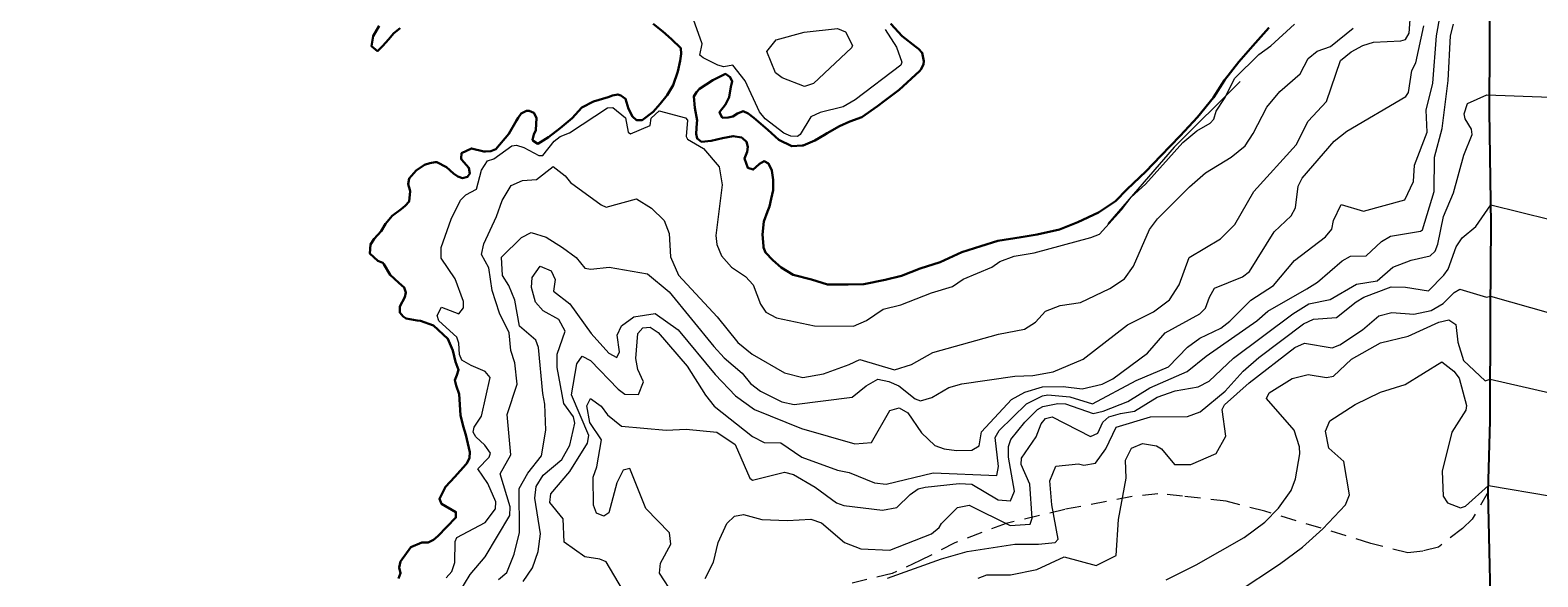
# Model space of a CAD drawing. Header units: metres. Extents: x 0 to 385757, y 0 to 6885278.
# Tile 14 of 108: x 308484 to 308629, y 6884204 to 6884257. Entities that reach past the tile are written whole.
import ezdxf

# ---------------------------------------------------------------- set-up
doc = ezdxf.new("R2010")
doc.units = ezdxf.units.M
doc.linetypes.add('STVEGKANT', pattern=[2.5, 1.5, -1])
for name, color, linetype, lineweight in [('_Hjelpelinjer', 7, 'Continuous', 0), ('K--DI---03001--Kystkontur-VANN', 8, 'Continuous', 30), ('K--DI---06002--MurLoddrett-STMUR', 8, 'STREK MED BDS208', 9), ('K--DI---07007--AnnetVegarealAvgrensning-STVEGKANT', 252, 'STVEGKANT', 20), ('K--DI---07018--Vegdekkekant-VKANT', 250, 'Continuous', 25), ('K--DI---Høydekurve-KURVE', 8, 'Continuous', 9), ('K--DI---Høydekurve-TKURVE', 7, 'Continuous', 20)]:
    doc.layers.add(name, color=color, linetype=linetype, lineweight=lineweight)
doc.layers.add('K--DI---09111--KantUtsnitt', color=9, linetype='Continuous')
doc.layers.add('K--DI---VegAnnenAvgrensning', color=9, linetype='Continuous')
doc.styles.get("Standard").update_dxf_attribs({"font": 'isocpeur.ttf'})
doc.linetypes.add('STREK MED BDS208', pattern='A,3.5,[208,BDS.shx,S=128,R=0,X=0,Y=0]', length=3.5)
doc.dimstyles.new('Civil Tools', dxfattribs={"dimtxt": 2.5, "dimasz": 3, "dimexe": 0, "dimexo": 0, "dimgap": 2, "dimtad": 1, "dimdec": 0, "dimzin": 0, "dimdsep": 46, "dimtxsty": 'Standard', "dimblk1": 'OBLIQUE', "dimblk2": 'OBLIQUE', "dimsah": 1, "dimtsz": 1.5, "dimcen": 4, "dimadec": 0, "dimazin": 0, "dimtfac": 1, "dimtdec": 4, "dimtix": 1, "dimtmove": 0, "dimatfit": 3, "dimfxl": 1, "dimtolj": 1, "dimtzin": 0, "dimarcsym": 0})

# ---------------------------------------------------------------- blocks, each defined once
blk = doc.blocks.new('*D137')
at = {"layer": '_Hjelpelinjer', "color": 0, "linetype": 'Continuous', "lineweight": -2, "transparency": 16777216}
for p, q in [((308693.23, 6884473.63), (308693.23, 6884475.46)), ((308693.56, 6884473.03), (308693.23, 6884473.63)), ((308693.56, 6884472.4), (308693.56, 6884473.03))]:
    blk.add_line(p, q, dxfattribs=at)
at = {"layer": 'Defpoints', "color": 0, "linetype": 'Continuous', "transparency": 16777216}
for p in [(308693.23, 6884474.23), (308693.56, 6884472.4), (0, 0)]:
    blk.add_point(p, dxfattribs=at)
at = {"layer": '_Hjelpelinjer', "color": 0, "linetype": 'Continuous', "transparency": 16777216, "insert": (308692.9, 6884474.94), "char_height": 0.25, "attachment_point": 5, "rotation": 90}
blk.add_mtext('\\A1;308694', dxfattribs=at)
blk = doc.blocks.new('_Oblique')
at = {"color": 0, "linetype": 'ByBlock', "lineweight": -2}
blk.add_line((-0.5, -0.5), (0.5, 0.5), dxfattribs=at)
blk = doc.blocks.new('*D139')
at = {"layer": '_Hjelpelinjer', "color": 0, "linetype": 'Continuous', "lineweight": -2, "transparency": 16777216}
for p, q in [((308690.48, 6884448.54), (308692.53, 6884448.54)), ((308692.53, 6884448.54), (308693.13, 6884449.54)), ((308693.13, 6884449.54), (308695.18, 6884449.54))]:
    blk.add_line(p, q, dxfattribs=at)
at = {"layer": 'Defpoints', "color": 0, "linetype": 'Continuous', "transparency": 16777216}
for p in [(308690.48, 6884448.54), (308693.73, 6884449.54), (0, 0)]:
    blk.add_point(p, dxfattribs=at)
at = {"layer": '_Hjelpelinjer', "color": 0, "linetype": 'Continuous', "transparency": 16777216, "insert": (308694.55, 6884449.86), "char_height": 0.25, "attachment_point": 5}
blk.add_mtext('\\A1;6884449', dxfattribs=at)
blk = doc.blocks.new('*D141')
at = {"layer": '_Hjelpelinjer', "color": 0, "linetype": 'Continuous', "lineweight": -2, "transparency": 16777216}
for p, q in [((308672.53, 6884476.78), (308672.53, 6884478.58)), ((308672.25, 6884476.48), (308672.53, 6884476.78)), ((308672.25, 6884475.88), (308672.25, 6884476.48))]:
    blk.add_line(p, q, dxfattribs=at)
at = {"layer": 'Defpoints', "color": 0, "linetype": 'Continuous', "transparency": 16777216}
for p in [(308672.53, 6884477.38), (308672.25, 6884475.88), (0, 0)]:
    blk.add_point(p, dxfattribs=at)
at = {"layer": '_Hjelpelinjer', "color": 0, "linetype": 'Continuous', "transparency": 16777216, "insert": (308672.2, 6884478.08), "char_height": 0.25, "attachment_point": 5, "rotation": 90}
blk.add_mtext('\\A1;308672', dxfattribs=at)

msp = doc.modelspace()

# ---------------------------------------------------------------- linework, layer by layer
at = {"layer": 'K--DI---03001--Kystkontur-VANN', "elevation": 0.61, "flags": 128}
for points in [[(308543.86, 6884257.45), (308544.79, 6884256.69), (308545.63, 6884255.97), (308546.51, 6884255.09), (308546.57, 6884254.56), (308546.46, 6884253.87), (308546.23, 6884252.85), (308545.78, 6884251.53), (308545.2, 6884250.58), (308544.54, 6884249.76), (308543.86, 6884248.98), (308542.8, 6884248.18), (308542.27, 6884248.19), (308541.87, 6884248.52), (308541.51, 6884249.28), (308541.21, 6884250.23), (308540.75, 6884250.54), (308540.48, 6884250.64), (308539.96, 6884250.54), (308539.53, 6884250.38), (308538.13, 6884249.97), (308537.03, 6884249.39), (308536.08, 6884248.37), (308534.93, 6884247.4), (308533.81, 6884246.54), (308532.79, 6884245.91), (308532.35, 6884246.18), (308532.29, 6884246.28), (308532.4, 6884246.81), (308532.59, 6884247.22), (308532.67, 6884248.42), (308532.42, 6884248.88), (308531.95, 6884249.08), (308531.7, 6884249.08), (308531.2, 6884248.82), (308530.9, 6884248.41), (308530.74, 6884248.15), (308530.01, 6884246.88), (308528.77, 6884245.4), (308528.29, 6884245.19), (308527.78, 6884245.17), (308527.62, 6884245.18), (308526.41, 6884245.45), (308525.47, 6884245), (308525.42, 6884244.5), (308525.46, 6884244.39), (308526.16, 6884243.61), (308526.26, 6884243.07), (308526.04, 6884242.72), (308525.55, 6884242.61), (308525.1, 6884242.76), (308524.68, 6884243.07), (308524.03, 6884243.65), (308523.09, 6884244.14), (308522.94, 6884244.16), (308522.43, 6884244.05), (308521.9, 6884243.88), (308521.1, 6884243.34), (308520.43, 6884242.57), (308520.34, 6884242.02), (308520.49, 6884241.49), (308520.54, 6884241.36), (308520.43, 6884240.37), (308520.06, 6884239.94), (308519.67, 6884239.62), (308518.81, 6884238.98), (308518.16, 6884238.21), (308517.75, 6884237.52), (308517.08, 6884236.78), (308516.73, 6884236.22), (308516.67, 6884235.36), (308517.04, 6884235.01), (308517.44, 6884234.67), (308517.92, 6884234.48), (308518.01, 6884234.34), (308518.61, 6884233.32), (308519.44, 6884232.56), (308519.95, 6884232.1), (308520.12, 6884231.61), (308520.02, 6884231.19), (308519.53, 6884230.28), (308519.53, 6884229.69), (308519.87, 6884229.33), (308520.14, 6884229.14), (308521.19, 6884228.92), (308521.53, 6884228.89), (308522.76, 6884228.45), (308524.14, 6884227.17), (308524.62, 6884226.04), (308524.88, 6884224.96), (308525.19, 6884224.18), (308525.02, 6884223.69), (308524.83, 6884223.21), (308524.94, 6884222.69), (308525.25, 6884221.85), (308525.38, 6884219.84), (308525.62, 6884218.77), (308525.87, 6884217.95), (308526.25, 6884216.28), (308526.24, 6884215.73), (308526, 6884215.25), (308525.89, 6884215.11), (308524.82, 6884213.9), (308523.93, 6884212.94)], [(308602.98, 6884257.05), (308601.46, 6884255.33), (308600.09, 6884253.78), (308598.73, 6884252.01), (308597.67, 6884250.35), (308596.13, 6884248.48), (308594.48, 6884246.66), (308592.62, 6884244.75), (308591.16, 6884243.24), (308589.39, 6884241.54), (308588.25, 6884240.41), (308586.64, 6884239.3), (308584.64, 6884238.38), (308582.88, 6884237.68), (308580.74, 6884237.19), (308579.19, 6884236.95), (308576.96, 6884236.59), (308575.34, 6884236.09), (308573.49, 6884235.5), (308571.42, 6884234.55), (308569.51, 6884233.92), (308567.7, 6884233.21), (308566.15, 6884232.85), (308564.08, 6884232.43), (308562.59, 6884232.38), (308560.61, 6884232.4), (308559.08, 6884232.86), (308557.32, 6884233.31), (308556.17, 6884234.03), (308555.36, 6884234.74), (308554.65, 6884235.46), (308554.46, 6884235.96), (308554.45, 6884236.06), (308554.38, 6884237.21), (308554.48, 6884238.45), (308554.84, 6884239.41), (308555.03, 6884239.87), (308555.19, 6884240.61), (308555.38, 6884241.45), (308555.4, 6884242.45), (308555.25, 6884243.35), (308554.93, 6884244.02), (308554.51, 6884244.24), (308554.07, 6884243.98), (308554.01, 6884243.91), (308553.47, 6884243.44), (308552.95, 6884243.61), (308552.64, 6884244.49), (308552.83, 6884244.99), (308552.89, 6884245.14), (308552.96, 6884245.62), (308552.83, 6884246.11), (308552.45, 6884246.46), (308552.35, 6884246.52), (308551.56, 6884246.65), (308550.54, 6884246.45), (308549.43, 6884246.19), (308548.5, 6884246.11), (308548.09, 6884246.43), (308547.99, 6884246.86), (308548.07, 6884247.93), (308548.1, 6884248.14), (308547.86, 6884249.36), (308547.76, 6884250.44), (308548.02, 6884250.87), (308548.32, 6884251.19), (308549.61, 6884252.01), (308550.81, 6884252.62), (308551.25, 6884252.31), (308551.45, 6884251.89), (308551.32, 6884251.37), (308551.15, 6884250.38), (308550.81, 6884249.7), (308550.25, 6884248.95), (308550.47, 6884248.48), (308550.56, 6884248.42), (308551.07, 6884248.43), (308551.52, 6884248.53), (308551.95, 6884248.83), (308552.5, 6884249.03), (308553, 6884248.82), (308553.54, 6884248.41), (308554.87, 6884247.24), (308555.94, 6884246.29), (308557.17, 6884245.69), (308558.16, 6884245.74), (308558.26, 6884245.76), (308559.39, 6884246.23), (308560.32, 6884246.76), (308560.56, 6884246.92), (308561.76, 6884247.59), (308562.75, 6884248.04), (308563.89, 6884248.47), (308565.41, 6884249.54), (308566.08, 6884250.05), (308567.5, 6884251.08), (308569.43, 6884252.88), (308569.61, 6884253.09), (308569.81, 6884253.55), (308569.86, 6884253.86), (308569.7, 6884254.65), (308569.34, 6884255.04), (308569.1, 6884255.24), (308567.78, 6884256.25), (308566.68, 6884257.43)], [(308519.58, 6884257.02), (308518.96, 6884256.53), (308518.44, 6884255.93), (308517.9, 6884255.32), (308517.39, 6884254.82), (308516.82, 6884255.3), (308516.97, 6884256.26), (308517.55, 6884257.23)], [(308523.93, 6884212.94), (308523.34, 6884211.8), (308523.55, 6884211.33), (308524.93, 6884210.52), (308524.93, 6884210), (308523.18, 6884208.21), (308522.78, 6884207.85), (308522.25, 6884207.61), (308521.64, 6884207.59), (308520.6, 6884207.14), (308519.61, 6884205.77), (308519.49, 6884205.2), (308519.61, 6884204.67), (308519.42, 6884204.14)]]:
    msp.add_lwpolyline(points, dxfattribs=at)
at = {"layer": 'K--DI---06002--MurLoddrett-STMUR'}
msp.add_polyline3d([(308600.24, 6884251.91, 1.53), (308593.9, 6884245.58, 1.52), (308587.52, 6884238.21, 1.54)], dxfattribs=at)
at = {"layer": 'K--DI---07007--AnnetVegarealAvgrensning-STVEGKANT'}
msp.add_polyline3d([(308624.05, 6884212.48, 11.05), (308622.51, 6884209.84, 11.44), (308621.58, 6884208.96, 11.46), (308619.28, 6884207.17, 11.55), (308617.76, 6884206.77, 11.53), (308616.34, 6884206.6, 11.57), (308612.79, 6884207.52, 11.52), (308602.61, 6884210.6, 11.67), (308598.9, 6884211.56, 11.69), (308594.7, 6884212.06, 11.85), (308592.34, 6884212.29, 11.83), (308589.85, 6884212.02, 11.85), (308583.4, 6884210.78, 12.03), (308577.75, 6884209.44, 12.15), (308572.84, 6884207.58, 12.16), (308569.52, 6884205.86, 12.06), (308566.8, 6884204.62, 11.97), (308562.99, 6884203.71, 12.05)], dxfattribs=at)
at = {"layer": 'K--DI---07018--Vegdekkekant-VKANT'}
msp.add_polyline3d([(308624.05, 6884212.48, 11.05), (308624.25, 6884219.29, 10.51), (308624.26, 6884229.84, 9.17), (308624.33, 6884238.18, 8.18), (308624.16, 6884249.06, 7.14), (308624.24, 6884262.1, 5.9), (308624.03, 6884277.95, 4.76), (308623.73, 6884295.74, 3.79), (308623.51, 6884309.35, 3.64), (308623.82, 6884324.27, 3.42), (308624.07, 6884340.6, 3.69), (308624.49, 6884349.7, 3.97), (308624.62, 6884352.63, 4.09), (308625.78, 6884360.05, 4.01), (308626.7, 6884364.18, 3.99)], dxfattribs=at)
at = {"layer": 'K--DI---09111--KantUtsnitt', "linetype": 'Continuous', "elevation": 0.61}
for points in [[(308543.86, 6884257.45), (308544.79, 6884256.69), (308545.63, 6884255.97), (308546.51, 6884255.09), (308546.57, 6884254.56), (308546.46, 6884253.87), (308546.23, 6884252.85), (308545.78, 6884251.53), (308545.2, 6884250.58), (308544.54, 6884249.76), (308543.86, 6884248.98), (308542.8, 6884248.18), (308542.27, 6884248.19), (308541.87, 6884248.52), (308541.51, 6884249.28), (308541.21, 6884250.23), (308540.75, 6884250.54), (308540.48, 6884250.64), (308539.96, 6884250.54), (308539.53, 6884250.38), (308538.13, 6884249.97), (308537.03, 6884249.39), (308536.08, 6884248.37), (308534.93, 6884247.4), (308533.81, 6884246.54), (308532.79, 6884245.91), (308532.35, 6884246.18), (308532.29, 6884246.28), (308532.4, 6884246.81), (308532.59, 6884247.22), (308532.67, 6884248.42), (308532.42, 6884248.88), (308531.95, 6884249.08), (308531.7, 6884249.08), (308531.2, 6884248.82), (308530.9, 6884248.41), (308530.74, 6884248.15), (308530.01, 6884246.88), (308528.77, 6884245.4), (308528.29, 6884245.19), (308527.78, 6884245.17), (308527.62, 6884245.18), (308526.41, 6884245.45), (308525.47, 6884245), (308525.42, 6884244.5), (308525.46, 6884244.39), (308526.16, 6884243.61), (308526.26, 6884243.07), (308526.04, 6884242.72), (308525.55, 6884242.61), (308525.1, 6884242.76), (308524.68, 6884243.07), (308524.03, 6884243.65), (308523.09, 6884244.14), (308522.94, 6884244.16), (308522.43, 6884244.05), (308521.9, 6884243.88), (308521.1, 6884243.34), (308520.43, 6884242.57), (308520.34, 6884242.02), (308520.49, 6884241.49), (308520.54, 6884241.36), (308520.43, 6884240.37), (308520.06, 6884239.94), (308519.67, 6884239.62), (308518.81, 6884238.98), (308518.16, 6884238.21), (308517.75, 6884237.52), (308517.08, 6884236.78), (308516.73, 6884236.22), (308516.67, 6884235.36), (308517.04, 6884235.01), (308517.44, 6884234.67), (308517.92, 6884234.48), (308518.01, 6884234.34), (308518.61, 6884233.32), (308519.44, 6884232.56), (308519.95, 6884232.1), (308520.12, 6884231.61), (308520.02, 6884231.19), (308519.53, 6884230.28), (308519.53, 6884229.69), (308519.87, 6884229.33), (308520.14, 6884229.14), (308521.19, 6884228.92), (308521.53, 6884228.89), (308522.76, 6884228.45), (308524.14, 6884227.17), (308524.62, 6884226.04), (308524.88, 6884224.96), (308525.19, 6884224.18), (308525.02, 6884223.69), (308524.83, 6884223.21), (308524.94, 6884222.69), (308525.25, 6884221.85), (308525.38, 6884219.84), (308525.62, 6884218.77), (308525.87, 6884217.95), (308526.25, 6884216.28), (308526.24, 6884215.73), (308526, 6884215.25), (308525.89, 6884215.11), (308524.82, 6884213.9), (308523.93, 6884212.94)], [(308602.98, 6884257.05), (308601.46, 6884255.33), (308600.09, 6884253.78), (308598.73, 6884252.01), (308597.67, 6884250.35), (308596.13, 6884248.48), (308594.48, 6884246.66), (308592.62, 6884244.75), (308591.16, 6884243.24), (308589.39, 6884241.54), (308588.25, 6884240.41), (308586.64, 6884239.3), (308584.64, 6884238.38), (308582.88, 6884237.68), (308580.74, 6884237.19), (308579.19, 6884236.95), (308576.96, 6884236.59), (308575.34, 6884236.09), (308573.49, 6884235.5), (308571.42, 6884234.55), (308569.51, 6884233.92), (308567.7, 6884233.21), (308566.15, 6884232.85), (308564.08, 6884232.43), (308562.59, 6884232.38), (308560.61, 6884232.4), (308559.08, 6884232.86), (308557.32, 6884233.31), (308556.17, 6884234.03), (308555.36, 6884234.74), (308554.65, 6884235.46), (308554.46, 6884235.96), (308554.45, 6884236.06), (308554.38, 6884237.21), (308554.48, 6884238.45), (308554.84, 6884239.41), (308555.03, 6884239.87), (308555.19, 6884240.61), (308555.38, 6884241.45), (308555.4, 6884242.45), (308555.25, 6884243.35), (308554.93, 6884244.02), (308554.51, 6884244.24), (308554.07, 6884243.98), (308554.01, 6884243.91), (308553.47, 6884243.44), (308552.95, 6884243.61), (308552.64, 6884244.49), (308552.83, 6884244.99), (308552.89, 6884245.14), (308552.96, 6884245.62), (308552.83, 6884246.11), (308552.45, 6884246.46), (308552.35, 6884246.52), (308551.56, 6884246.65), (308550.54, 6884246.45), (308549.43, 6884246.19), (308548.5, 6884246.11), (308548.09, 6884246.43), (308547.99, 6884246.86), (308548.07, 6884247.93), (308548.1, 6884248.14), (308547.86, 6884249.36), (308547.76, 6884250.44), (308548.02, 6884250.87), (308548.32, 6884251.19), (308549.61, 6884252.01), (308550.81, 6884252.62), (308551.25, 6884252.31), (308551.45, 6884251.89), (308551.32, 6884251.37), (308551.15, 6884250.38), (308550.81, 6884249.7), (308550.25, 6884248.95), (308550.47, 6884248.48), (308550.56, 6884248.42), (308551.07, 6884248.43), (308551.52, 6884248.53), (308551.95, 6884248.83), (308552.5, 6884249.03), (308553, 6884248.82), (308553.54, 6884248.41), (308554.87, 6884247.24), (308555.94, 6884246.29), (308557.17, 6884245.69), (308558.16, 6884245.74), (308558.26, 6884245.76), (308559.39, 6884246.23), (308560.32, 6884246.76), (308560.56, 6884246.92), (308561.76, 6884247.59), (308562.75, 6884248.04), (308563.89, 6884248.47), (308565.41, 6884249.54), (308566.08, 6884250.05), (308567.5, 6884251.08), (308569.43, 6884252.88), (308569.61, 6884253.09), (308569.81, 6884253.55), (308569.86, 6884253.86), (308569.7, 6884254.65), (308569.34, 6884255.04), (308569.1, 6884255.24), (308567.78, 6884256.25), (308566.68, 6884257.43)], [(308523.93, 6884212.94), (308523.34, 6884211.8), (308523.55, 6884211.33), (308524.93, 6884210.52), (308524.93, 6884210), (308523.18, 6884208.21), (308522.78, 6884207.85), (308522.25, 6884207.61), (308521.64, 6884207.59), (308520.6, 6884207.14), (308519.61, 6884205.77), (308519.49, 6884205.2), (308519.61, 6884204.67), (308519.42, 6884204.14)]]:
    msp.add_lwpolyline(points, dxfattribs=at)
at = {"layer": 'K--DI---09111--KantUtsnitt', "linetype": 'Continuous'}
for points in [[(308624.05, 6884212.48, 11.05), (308624.25, 6884219.29, 10.51), (308624.26, 6884229.84, 9.17), (308624.33, 6884238.18, 8.18), (308624.16, 6884249.06, 7.14), (308624.24, 6884262.1, 5.9), (308624.03, 6884277.95, 4.76), (308623.73, 6884295.74, 3.79), (308623.51, 6884309.35, 3.64), (308623.82, 6884324.27, 3.42), (308624.07, 6884340.6, 3.69), (308624.49, 6884349.7, 3.97), (308624.62, 6884352.63, 4.09), (308625.78, 6884360.05, 4.01), (308626.7, 6884364.18, 3.99)], [(308624.39, 6884196.85, 12.65), (308624.05, 6884212.48, 11.05)]]:
    msp.add_polyline3d(points, dxfattribs=at)
at = {"layer": 'K--DI---Høydekurve-KURVE', "flags": 128}
for points, elevation in [([(308529.02, 6884204.04), (308529.8, 6884204.72), (308530.51, 6884206.47), (308531.04, 6884208.58), (308530.99, 6884212.78), (308531.83, 6884214.28), (308533.13, 6884215.94), (308533.57, 6884218.41), (308533.48, 6884220.9), (308533.28, 6884221.92), (308532.87, 6884226.35), (308532.61, 6884227.04), (308531.03, 6884228.38), (308530.57, 6884230.89), (308530.02, 6884232.28), (308529.39, 6884233.27), (308529.29, 6884235.03), (308531.23, 6884236.9), (308532.16, 6884237.39), (308533.6, 6884236.95), (308535.17, 6884235.96), (308536.46, 6884234.98), (308537.32, 6884233.97), (308537.88, 6884233.85), (308539.63, 6884234.07), (308543.32, 6884233.43), (308545.41, 6884231.7), (308549.69, 6884226.45), (308550.67, 6884225.35), (308552.4, 6884223.87), (308553.2, 6884222.88), (308554.18, 6884222.14), (308556.23, 6884221.11), (308557.42, 6884220.86), (308562.97, 6884221.58), (308564.33, 6884222.66), (308565.43, 6884223.3), (308566.48, 6884223.08), (308567.47, 6884222.65), (308569.01, 6884221.4), (308569.54, 6884221.2), (308570.61, 6884221.54), (308572.25, 6884222.48), (308573.52, 6884222.85), (308578.58, 6884223.59), (308580.33, 6884223.66), (308582.29, 6884223.99), (308585.14, 6884225.21), (308589.42, 6884228.52), (308591.9, 6884229.77), (308593.44, 6884230.93), (308594.37, 6884232.36), (308595.35, 6884234.99), (308598.34, 6884236.78), (308599.72, 6884238.17), (308601.54, 6884241.33), (308605.61, 6884245.8), (308606.75, 6884248.07), (308608.52, 6884249.98), (308609.88, 6884253.91), (308610.89, 6884254.75), (308612.01, 6884255.35), (308613.03, 6884255.67), (308615.65, 6884255.8), (308616.11, 6884255.93), (308616.46, 6884256.54), (308616.97, 6884263.54)], 3), ([(308523.99, 6884204.2), (308524.53, 6884204.82), (308524.83, 6884205.68), (308524.85, 6884207.7), (308525.01, 6884208.09), (308527.72, 6884209.51), (308528.73, 6884210.84), (308528.75, 6884211.51), (308527.98, 6884213.26), (308527.02, 6884214.67), (308528.13, 6884215.8), (308528.24, 6884216.2), (308527.71, 6884216.96), (308526.83, 6884217.77), (308526.59, 6884218.2), (308526.67, 6884218.7), (308527.38, 6884219.75), (308528.22, 6884223.45), (308527.74, 6884224.02), (308526.4, 6884224.6), (308525.5, 6884225.13), (308525.26, 6884225.66), (308525.21, 6884226.74), (308525.01, 6884227.34), (308523.27, 6884228.89), (308523.12, 6884229.41), (308523.53, 6884230.2), (308525.2, 6884229.58), (308525.64, 6884230.14), (308525.65, 6884230.77), (308524.86, 6884232.95), (308523.52, 6884234.91), (308523.51, 6884235.96), (308524.46, 6884238.67), (308525.37, 6884240.48), (308525.88, 6884241), (308526.89, 6884241.55), (308527.39, 6884243.39), (308527.95, 6884244.28), (308528.58, 6884244.46), (308530.29, 6884245.71), (308530.74, 6884245.77), (308531.46, 6884245.55), (308532.88, 6884244.78), (308533.28, 6884244.79), (308534.36, 6884246.16), (308534.95, 6884246.62), (308535.82, 6884246.95), (308539.47, 6884249.35), (308539.98, 6884249.4), (308541.21, 6884248.41), (308541.47, 6884247.02), (308541.69, 6884246.88), (308543.58, 6884247.67), (308543.67, 6884248.37), (308544.45, 6884249.08), (308546.98, 6884248.41), (308547.15, 6884248.18), (308547.03, 6884246.62), (308547.16, 6884246.37), (308548.69, 6884245.45), (308550.21, 6884243.69), (308550.5, 6884241.97), (308549.87, 6884237.09), (308549.97, 6884236.25), (308550.43, 6884235.14), (308551.38, 6884234.05), (308552.72, 6884233.15), (308553.48, 6884232.35), (308554.17, 6884230.5), (308554.7, 6884229.74), (308555.71, 6884229.2), (308559.36, 6884228.42), (308563.1, 6884228.38), (308564.35, 6884228.92), (308565.95, 6884230.02), (308567.66, 6884230.43), (308570.58, 6884231.59), (308572.6, 6884232.21), (308573.63, 6884232.9), (308576.39, 6884234.05), (308577.15, 6884234.59), (308578.54, 6884235.12), (308580.44, 6884235.43), (308585.88, 6884236.91), (308586.71, 6884237.24), (308588.85, 6884239.56), (308589.76, 6884240.79), (308591.14, 6884242.02), (308594.74, 6884246.02), (308596.06, 6884247.16), (308597.36, 6884247.89), (308597.69, 6884248.29), (308597.93, 6884249.05), (308598.74, 6884250.25), (308599.73, 6884252.23), (308602.02, 6884254.48), (308603.19, 6884255.32), (308605.46, 6884257.39)], 1), ([(308545.86, 6884202.54), (308544.48, 6884204.67), (308544.56, 6884205.61), (308545.56, 6884207.43), (308545.44, 6884208.54), (308543.17, 6884210.87), (308541.64, 6884214.72), (308541, 6884214.55), (308540.38, 6884213.34), (308539.61, 6884210.45), (308539.12, 6884210.15), (308538.41, 6884210.43), (308538.14, 6884211.2), (308538.12, 6884213.89), (308538.47, 6884214.87), (308538.91, 6884217.46), (308537.79, 6884219.12), (308537.49, 6884220.73), (308537.84, 6884221.45), (308538.86, 6884220.7), (308539.49, 6884219.86), (308540.81, 6884218.78), (308545.11, 6884218.39), (308547.02, 6884218.5), (308549.97, 6884218.19), (308551.74, 6884217.01), (308553.14, 6884213.8), (308553.42, 6884213.6), (308556.49, 6884214.36), (308557.35, 6884214.13), (308559.42, 6884212.91), (308561.48, 6884211.42), (308562.17, 6884211.15), (308565.88, 6884210.72), (308567.27, 6884210.98), (308568.53, 6884212.21), (308569.31, 6884212.75), (308569.97, 6884212.93), (308573.26, 6884213.27), (308574.46, 6884213.21), (308577.01, 6884211.69), (308578.17, 6884211.6), (308578.56, 6884212.52), (308577.99, 6884215.81), (308577.98, 6884216.84), (308578.2, 6884217.51), (308579.57, 6884219.17), (308580.76, 6884220.39), (308581.29, 6884220.68), (308582.73, 6884220.97), (308583.46, 6884220.94), (308586.13, 6884220), (308587.08, 6884220.23), (308589.46, 6884221.16), (308591.57, 6884222.46), (308595.14, 6884224.04), (308596.98, 6884225.51), (308601.82, 6884228.89), (308602.89, 6884229.82), (308606.64, 6884231.97), (308607.65, 6884232.63), (308610.02, 6884234.67), (308610.83, 6884235.11), (308612.33, 6884235.15), (308613.79, 6884236.52), (308614.68, 6884237.03), (308617.55, 6884237.52), (308617.74, 6884237.65), (308618.85, 6884241.33), (308618.88, 6884244.62), (308619.64, 6884247.39), (308620.19, 6884251.98), (308620.42, 6884256.28), (308620.72, 6884257.4)], 6), ([(308566.13, 6884256.89), (308567.23, 6884255.19), (308567.73, 6884253.76), (308567.65, 6884253.46), (308563.27, 6884250.13), (308562.1, 6884249.45), (308559.89, 6884248.93), (308558.99, 6884248.5), (308557.98, 6884246.81), (308557.72, 6884246.61), (308557.1, 6884246.63), (308556.42, 6884246.94), (308554.63, 6884248.31), (308554.07, 6884248.97), (308552.7, 6884251.96), (308551.52, 6884253.47), (308550.66, 6884253.31), (308550.09, 6884253.46), (308548.67, 6884254.16), (308548.35, 6884254.44), (308548.56, 6884255.53), (308547.59, 6884258.3)], 1), ([(308525.2, 6884202.75), (308526.31, 6884204.52), (308527.72, 6884206.22), (308530.09, 6884210.19), (308530.15, 6884211.02), (308529.19, 6884214.21), (308530.19, 6884216.04), (308529.85, 6884219.89), (308530.82, 6884222.81), (308530.57, 6884224.85), (308530.2, 6884226.06), (308530.04, 6884227.76), (308529.11, 6884229.63), (308528.4, 6884231.8), (308528.1, 6884234), (308527.39, 6884235.28), (308527.61, 6884236.3), (308528.83, 6884238.94), (308529.36, 6884240.47), (308530.22, 6884241.91), (308531.31, 6884242.39), (308532.66, 6884242.49), (308534.25, 6884243.74), (308535.42, 6884242.83), (308535.94, 6884242.19), (308538.86, 6884240.06), (308539.36, 6884239.83), (308542.26, 6884240.62), (308543.72, 6884239.73), (308544.93, 6884238.54), (308545.41, 6884237.29), (308545.54, 6884235.06), (308546.3, 6884233.29), (308550, 6884229.28), (308551.99, 6884226.83), (308553.37, 6884225.7), (308556.49, 6884223.92), (308558.24, 6884223.47), (308560.22, 6884223.82), (308562.68, 6884224.7), (308563.7, 6884225.2), (308567.05, 6884224.19), (308568.67, 6884224.72), (308570.73, 6884225.86), (308577.03, 6884227.62), (308579.53, 6884228.09), (308580.57, 6884228.77), (308581.55, 6884229.82), (308582.94, 6884230.36), (308584.9, 6884230.65), (308587.73, 6884232.02), (308589.12, 6884232.94), (308589.98, 6884234.16), (308591.54, 6884237.69), (308592.3, 6884238.7), (308595.38, 6884241.77), (308596.91, 6884243.11), (308599.36, 6884244.62), (308600.7, 6884245.71), (308601.47, 6884246.89), (308602.79, 6884249.43), (308604.03, 6884250.92), (308606, 6884252.63), (308606.77, 6884254.12), (308607.61, 6884254.82), (308608.9, 6884255.25), (308611.08, 6884257.03)], 2), ([(308531.39, 6884203.87), (308532.27, 6884205.17), (308532.84, 6884206.75), (308533.04, 6884208.45), (308532.5, 6884211.87), (308532.62, 6884212.98), (308533.3, 6884214.07), (308535.09, 6884215.57), (308535.87, 6884216.94), (308536.33, 6884219.07), (308536.21, 6884219.68), (308535.3, 6884220.95), (308534.65, 6884224.41), (308534.65, 6884225.69), (308535.41, 6884227.9), (308534.82, 6884229.04), (308533.31, 6884229.87), (308532.58, 6884230.69), (308532.18, 6884232.1), (308532.25, 6884233.07), (308533.01, 6884234.14), (308534.08, 6884233.71), (308534.46, 6884232.88), (308534.29, 6884231.74), (308535.86, 6884230.54), (308537.9, 6884227.67), (308539.6, 6884225.81), (308540.39, 6884225.39), (308540.64, 6884225.93), (308540.42, 6884227.53), (308540.81, 6884228.42), (308542.02, 6884229.29), (308544.07, 6884229.61), (308546.28, 6884228.03), (308549.81, 6884223.75), (308551.76, 6884221.68), (308553.6, 6884220.37), (308558.12, 6884218.55), (308563.22, 6884217.08), (308564.82, 6884217.21), (308566.6, 6884220.28), (308567.49, 6884220.54), (308568.32, 6884220.05), (308569.63, 6884218.14), (308570.91, 6884216.93), (308571.81, 6884216.61), (308572.99, 6884216.44), (308574.48, 6884216.49), (308575.17, 6884216.9), (308575.38, 6884218.25), (308578.27, 6884221.33), (308579.55, 6884222.05), (308581.25, 6884222.56), (308583.23, 6884222.59), (308585.06, 6884222.37), (308586.97, 6884222.83), (308587.99, 6884223.34), (308591.32, 6884225.8), (308593.02, 6884227.74), (308596.37, 6884229.57), (308596.9, 6884230.12), (308597.3, 6884231.19), (308597.78, 6884232.03), (308600.47, 6884233.12), (308601.12, 6884233.63), (308603.5, 6884237.46), (308605.13, 6884239), (308605.55, 6884239.75), (308605.8, 6884241.83), (308606.17, 6884242.6), (308609.27, 6884246.17), (308610.46, 6884247.13), (308616.14, 6884250.44), (308616.38, 6884250.85), (308616.7, 6884252.96), (308617.09, 6884253.68), (308617.88, 6884257.25)], 4), ([(308562.91, 6884255.12), (308559.26, 6884251.7), (308558.39, 6884251.42), (308556.25, 6884252.26), (308555.61, 6884252.72), (308554.78, 6884254.79), (308555.67, 6884255.89), (308558.36, 6884256.63), (308561.58, 6884256.98), (308562.33, 6884256.67), (308563.01, 6884255.34), (308562.91, 6884255.12)], 2), ([(308548.85, 6884204.13), (308549.66, 6884205.7), (308550.1, 6884207.62), (308550.94, 6884209.43), (308551.69, 6884210.13), (308552.55, 6884210.3), (308554.29, 6884209.81), (308556.76, 6884209.72), (308559, 6884209.83), (308560.02, 6884209.48), (308562.25, 6884207.62), (308563.82, 6884206.99), (308566.58, 6884206.88), (308570.59, 6884208.44), (308571.32, 6884209.05), (308571.54, 6884209.44), (308573.09, 6884210.98), (308574.21, 6884211.2), (308578.16, 6884209.24), (308580.08, 6884209.35), (308580.25, 6884209.93), (308580.03, 6884213.22), (308579.2, 6884215.1), (308579.23, 6884215.7), (308580.64, 6884217.76), (308581.12, 6884219.02), (308581.55, 6884219.51), (308582.18, 6884219.68), (308585.85, 6884217.78), (308586.57, 6884218.12), (308587.05, 6884219.16), (308587.62, 6884219.67), (308588.73, 6884220), (308590.08, 6884220.22), (308592.25, 6884221.58), (308593.98, 6884222.16), (308596.21, 6884222.57), (308597.24, 6884223.11), (308599.58, 6884225.32), (308605.28, 6884229.56), (308606.82, 6884230.55), (308608.86, 6884230.94), (308611.41, 6884232.43), (308613.38, 6884232.73), (308614.88, 6884234.06), (308616.66, 6884234.73), (308618.49, 6884235.14), (308618.95, 6884235.6), (308619.22, 6884236.28), (308619.75, 6884238.94), (308620.7, 6884241.19), (308621.71, 6884244.81), (308622.51, 6884246.79), (308622.46, 6884247.33), (308621.83, 6884248.32), (308621.73, 6884248.79), (308622.06, 6884249.79), (308623.93, 6884250.6), (308630.04, 6884250.39)], 7), ([(308566.38, 6884204.17), (308571.54, 6884206.03), (308574.01, 6884206.75), (308578.59, 6884207.45), (308580.88, 6884207.43), (308582.46, 6884207.62), (308582.76, 6884207.93), (308582.15, 6884211.22), (308581.97, 6884213.53), (308582.52, 6884214.93), (308584.7, 6884215.16), (308585.23, 6884215.02), (308586.33, 6884215.24), (308587.32, 6884216.59), (308588.34, 6884218.68), (308591.61, 6884219.67), (308595.19, 6884219.72), (308596.4, 6884220.16), (308598.79, 6884222.13), (308600.52, 6884224.07), (308602.02, 6884225.38), (308606.3, 6884228.6), (308607.26, 6884229.06), (308609.49, 6884229.21), (308611.38, 6884230.72), (308612.11, 6884231.16), (308614.74, 6884232.16), (308616.12, 6884232.14), (308618.33, 6884231.79), (308619.78, 6884233.29), (308620.21, 6884233.88), (308620.98, 6884236), (308621.55, 6884236.86), (308622.85, 6884237.97), (308624.3, 6884240.06), (308630.01, 6884238.64)], 8), ([(308575.06, 6884204.19), (308575.89, 6884204.5), (308578.17, 6884204.49), (308580.72, 6884205.02), (308583.34, 6884206.22), (308586.41, 6884205.41), (308588.32, 6884206.35), (308588.55, 6884209.81), (308589.29, 6884213.78), (308589.22, 6884215.51), (308589.81, 6884216.68), (308590.86, 6884217.13), (308592.19, 6884216.88), (308592.69, 6884216.6), (308593.94, 6884215.09), (308595.48, 6884215.09), (308597.92, 6884216.17), (308598.84, 6884217.82), (308598.51, 6884220.38), (308598.73, 6884220.83), (308601.1, 6884222.95), (308605.47, 6884226.35), (308606.42, 6884226.75), (308609.05, 6884226.31), (308609.81, 6884226.59), (308611.98, 6884228.05), (308613.56, 6884229.37), (308614.79, 6884229.71), (308616.92, 6884229.54), (308618.57, 6884229.88), (308619.73, 6884230.56), (308620.79, 6884231.63), (308621.31, 6884231.93), (308623.89, 6884231.17), (308624.28, 6884231.27), (308630.03, 6884229.63)], 9), ([(308599.95, 6884202.82), (308604.01, 6884205.53), (308606.23, 6884207.14), (308608.17, 6884208.91), (308610.35, 6884211.23), (308610.73, 6884212.18), (308610.18, 6884215.38), (308608.76, 6884216.68), (308608.44, 6884218.29), (308608.85, 6884219.3), (308611.28, 6884220.87), (308613.7, 6884222.04), (308616.06, 6884222.79), (308619.6, 6884224.96), (308620.75, 6884224.05), (308621.25, 6884223.4), (308621.95, 6884220.76), (308621.91, 6884220.31), (308620.57, 6884218.22), (308619.64, 6884214.47), (308619.71, 6884212.05), (308620.15, 6884211.43), (308621.38, 6884210.95), (308621.86, 6884211.09), (308624.07, 6884213.09), (308630.12, 6884212.05)], 11)]:
    msp.add_lwpolyline(points, dxfattribs=dict(at, elevation=elevation))
at = {"layer": 'K--DI---Høydekurve-TKURVE', "flags": 128}
for points, elevation in [([(308540.93, 6884203.1), (308539.34, 6884205.74), (308538.73, 6884206), (308537.3, 6884206.24), (308535.33, 6884207.63), (308535.23, 6884209.87), (308533.96, 6884211.46), (308534.03, 6884212.29), (308535.88, 6884214.41), (308537.57, 6884217.14), (308537.7, 6884217.88), (308536.04, 6884221.78), (308536.55, 6884224.76), (308537.04, 6884225.52), (308537.84, 6884225.1), (308540.5, 6884222.32), (308541.15, 6884221.86), (308542.46, 6884221.82), (308542.93, 6884223.04), (308542.39, 6884224.22), (308542.21, 6884225.27), (308542.4, 6884227.69), (308542.89, 6884228.23), (308543.59, 6884228.3), (308544.34, 6884227.78), (308547.13, 6884224.55), (308548.88, 6884221.75), (308549.71, 6884220.7), (308553.42, 6884217.8), (308554.51, 6884217.22), (308556.11, 6884217.19), (308558.14, 6884215.8), (308561.56, 6884214.56), (308562.69, 6884214.33), (308565.12, 6884213.34), (308566.25, 6884213.22), (308570.74, 6884214.3), (308576.88, 6884214.05), (308577.02, 6884214.91), (308576.7, 6884217.69), (308577.09, 6884218.37), (308579.73, 6884220.93), (308581.25, 6884221.7), (308581.76, 6884221.79), (308583.87, 6884221.61), (308586.05, 6884220.93), (308590.26, 6884223.16), (308593.34, 6884224.47), (308595.19, 6884226.36), (308596.36, 6884227.25), (308598.38, 6884228.21), (308599.25, 6884228.87), (308601.26, 6884230.89), (308603.44, 6884232.29), (308605.44, 6884234.71), (308608.42, 6884236.96), (308609.03, 6884237.72), (308609.2, 6884238.54), (308609.93, 6884240.08), (308612.06, 6884239.44), (308616.03, 6884240.52), (308616.88, 6884242.3), (308616.98, 6884243.87), (308618.19, 6884247.02), (308618.09, 6884249.15), (308618.74, 6884251.72), (308619.07, 6884256.27), (308619.42, 6884258.23)], 5), ([(308593.13, 6884204.02), (308596.01, 6884205.46), (308600.63, 6884208.09), (308602.61, 6884209.56), (308603.9, 6884210.91), (308605.12, 6884212.61), (308605.53, 6884213.73), (308605.96, 6884216.13), (308605.94, 6884216.8), (308605.41, 6884218.4), (308602.75, 6884221.45), (308603.03, 6884221.99), (308605.21, 6884223.36), (308606.75, 6884223.75), (308608.51, 6884223.45), (308609.19, 6884223.57), (308610.92, 6884225.22), (308613.71, 6884226.8), (308616.35, 6884227.43), (308619.32, 6884228.78), (308620.28, 6884229.01), (308620.95, 6884228.56), (308621.12, 6884226.86), (308621.69, 6884225.08), (308623.75, 6884223.15), (308624.25, 6884223.29), (308629.98, 6884221.98)], 10)]:
    msp.add_lwpolyline(points, dxfattribs=dict(at, elevation=elevation))
at = {"layer": 'K--DI---VegAnnenAvgrensning', "linetype": 'Continuous'}
msp.add_polyline3d([(308624.39, 6884196.85, 12.65), (308624.05, 6884212.48, 11.05)], dxfattribs=at)

# ---------------------------------------------------------------- dimensions: what is measured, and where the dimension line sits
at = {"layer": '_Hjelpelinjer', "linetype": 'Continuous'}
for feature_location, offset, dtype, picture, middle in [((308672.2466, 6884475.8752), (0.2804, 1.5012), 1, '*D141', (308672.2019, 6884478.0765)), ((308693.5633, 6884472.4034), (-0.336, 1.827), 1, '*D137', (308692.9023, 6884474.943)), ((308690.4832, 6884448.5382), (3.242, 0.997), 0, '*D139', (308694.5501, 6884449.8602))]:
    dim = msp.add_ordinate_dim(feature_location=feature_location, offset=offset, dtype=dtype, origin=(0, 0), dimstyle='Civil Tools', override={"dimscale": 0.1}, dxfattribs=at)
    dim.commit()
    dim.dimension.update_dxf_attribs({"geometry": picture, "text_midpoint": middle})

doc.saveas('drawing.dxf')
